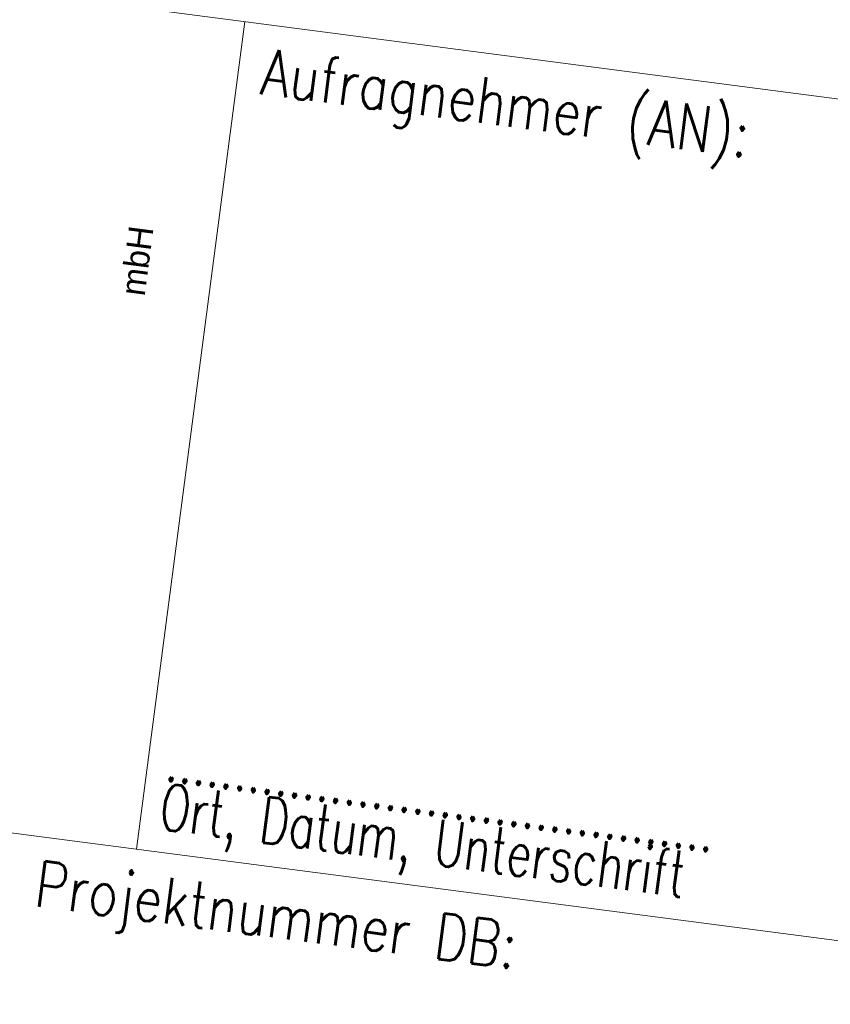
# Model space of a CAD drawing. Header units: metres. Extents: x -11 to 3521450, y 0 to 5943726.
# Tile 64 of 97: x 3520851.47 to 3520853.17, y 5943338.92 to 5943340.99. Entities that reach past the tile are written whole.
import ezdxf

# ---------------------------------------------------------------- set-up
doc = ezdxf.new("R2010")
doc.units = ezdxf.units.M
for name, color, linetype in [('IBJ_Sonstiges', 10, 'Continuous'), ('Stempel', 7, 'Continuous'), ('T__TEXT', 2, 'Continuous')]:
    doc.layers.add(name, color=color, linetype=linetype)
doc.styles.add('SIMPLEX8', font='simplexd.shx', dxfattribs={"width": 0.8})
doc.styles.add('Stil1', font='txt')

# ---------------------------------------------------------------- blocks, each defined once
blk = doc.blocks.new('IBJ Logo mbh')
at = {"layer": 'IBJ_Sonstiges', "color": 154, "lineweight": 35, "true_color": 0x25539a, "insert": (3.6949, -0.0039), "char_height": 0.103332, "attachment_point": 1, "rotation": 90, "style": 'Stil1'}
blk.add_mtext_dynamic_manual_height_columns('{\\fHK Grotesk|b0|i0|c0|p2;mbH}', width=0.84508, gutter_width=0.875, heights=[0], dxfattribs=at)
blk = doc.blocks.new('Planstempel')
at = {"layer": 'Stempel', "color": 7, "lineweight": 18}
for p, q in [((-9.25, 6.85), (-0.25, 6.85)), ((-2.5, 6.85), (-2.5, 5.1)), ((-9.25, 5.1), (-0.25, 5.1))]:
    blk.add_line(p, q, dxfattribs=at)
at = {"layer": 'IBJ_Sonstiges', "xscale": 0.499994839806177, "yscale": 0.499994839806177, "zscale": 0.499994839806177}
blk.add_blockref('IBJ Logo mbh', (-4.5324, 6.2524), dxfattribs=at)
at = {"layer": 'Stempel', "color": 7, "lineweight": 18, "style": 'SIMPLEX8', "width": 0.7}
for s, p in [('........................................', (-2.4616, 5.2501)), ('Ort, Datum, Unterschrift', (-2.4616, 5.1478))]:
    blk.add_text(s, height=0.096626, dxfattribs=at).set_placement(p)
at = {"layer": 'Stempel', "color": 7, "lineweight": 18, "char_height": 0.096626, "attachment_point": 1, "style": 'SIMPLEX8', "bg_fill": 2}
for s, insert in [('Aufragnehmer (AN):', (-2.45, 6.8)), ('Projektnummer DB:', (-2.7, 5.05))]:
    blk.add_mtext(s, dxfattribs=dict(at, insert=insert))
at = {"layer": 'T__TEXT', "color": 1, "lineweight": 25, "attachment_point": 1, "rotation": 360, "style": 'SIMPLEX8'}
for s, insert, char_height, width in [('\\pxt16;Blumenstraße 72\\P04155 Leipzig^I\\PTelefon: 0345/6141 694-10\\P\\ptz;E-Mail: info@ibj-ing.de', (-4.3925, 6.0969), 0.08, 4), ('\\pxt16;Leipzig,', (-4.6668, 5.3786), 0.1, 3.536111)]:
    blk.add_mtext(s, dxfattribs=dict(at, insert=insert, char_height=char_height, width=width))

msp = doc.modelspace()

# ---------------------------------------------------------------- block references
at = {"linetype": 'Continuous', "lineweight": 18, "extrusion": (4.31589e-07, -5.63916e-08, 1), "rotation": 352.5558816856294}
msp.add_blockref('Planstempel', (3520853.5299, 5943333.8671, 1.1843), dxfattribs=at)

doc.saveas('drawing.dxf')
